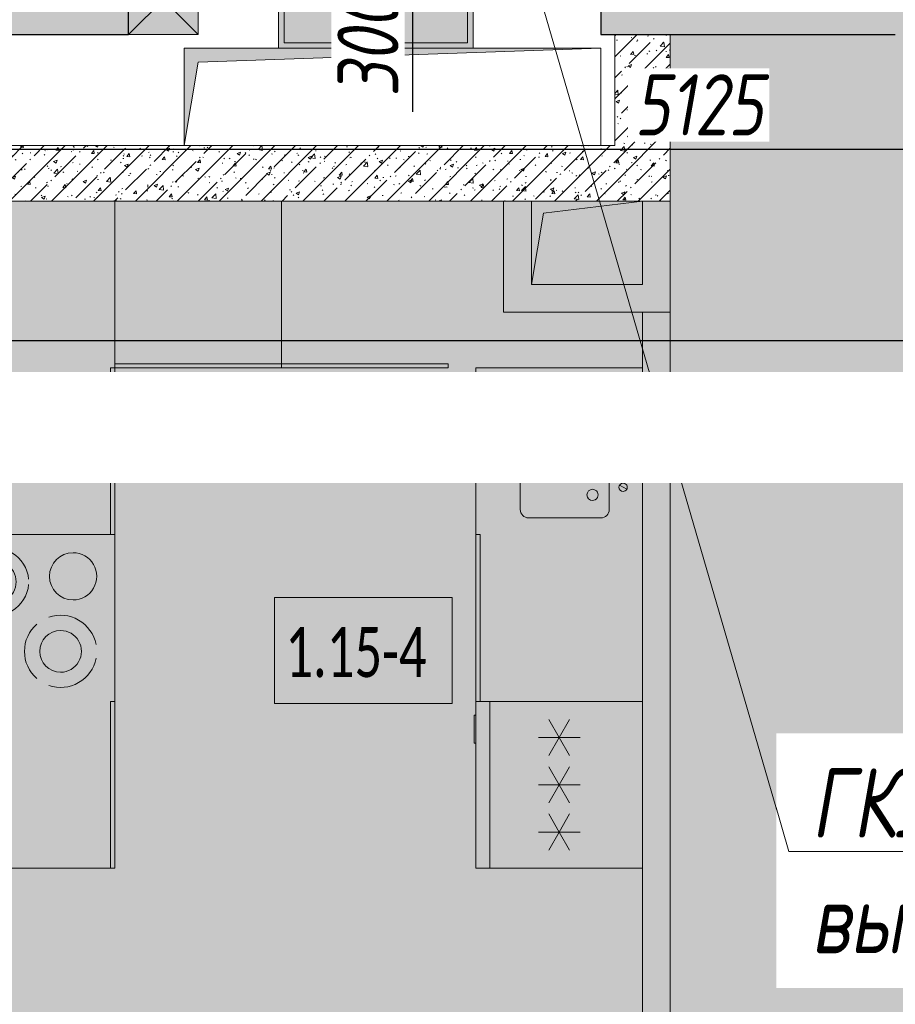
# Model space of a CAD drawing. Header units: millimetres. Extents: x -26897837 to 7466349, y -86687 to 22351.
# Tile 60 of 256: x 44696 to 47848, y -44519 to -40977. Entities that reach past the tile are written whole.
import ezdxf
from ezdxf import colors
from ezdxf.entities.mleader import LeaderData, LeaderLine
from ezdxf.math import Vec2, Vec3

# ---------------------------------------------------------------- set-up
doc = ezdxf.new("R2010")
doc.units = ezdxf.units.MM
doc.linetypes.add('-D1-03x03', pattern=[6, 3, -3])
doc.linetypes.add('DASHDOT', pattern=[25.4, 12.7, -6.35, 0, -6.35])
doc.layers.get('Defpoints').update_dxf_attribs({"color": 31})
for name, color, linetype, lineweight in [('_0', 7, 'Continuous', 13), ('A-000-MH_MASS', 7, '-D1-03x03', 5), ('A-010-A_ROOM', 7, 'Continuous', 18), ('A-200-M_WALL', 7, 'Continuous', 5), ('A-200-M_WALL_INT', 7, 'Continuous', 5), ('A-200-M_WALL_PAT', 7, 'Continuous', 5), ('A-314-M_WINDOW', 7, 'Continuous', 5), ('A-700-M_FFE', 7, 'Continuous', 5), ('dim_light', 12, 'Continuous', 9), ('dim_pot', 183, 'Continuous', 9), ('E-610-M_EPS', 7, 'Continuous', 5), ('engineering', 20, 'Continuous', 13), ('M-520-M_DRAINAGE_FW', 7, 'Continuous', 5), ('M-567-M_MECH_EQP', 7, 'Continuous', 5), ('Z-060-M_DETAIL', 7, 'Continuous', 5), ('Марки дверей', 7, 'Continuous', 9)]:
    doc.layers.add(name, color=color, linetype=linetype, lineweight=lineweight)
doc.layers.add('dim_razv', color=7, linetype='DASHDOT', lineweight=9, true_color=0x285228)
doc.styles.add('Calibri Light_2', font='Calibri light.ttf', dxfattribs={"width": 0.7, "height": 250})
doc.styles.add('fl_iso paper', font='isocpeur.ttf', dxfattribs={"width": 0.8, "oblique": 10})
doc.styles.add('In tre', font='isocpeur.ttf', dxfattribs={"width": 0.8, "oblique": 10})
doc.dimstyles.new('In tre 1_75', dxfattribs={"dimtxt": 220, "dimasz": 120, "dimexe": 60, "dimexo": 10, "dimgap": 50, "dimtad": 1, "dimdec": 0, "dimrnd": 5, "dimzin": 0, "dimdsep": 46, "dimtxsty": 'fl_iso paper', "dimblk": 'ARCHTICK', "dimcen": 0, "dimdle": 60, "dimadec": 0, "dimazin": 0, "dimtfac": 1, "dimtdec": 0, "dimtofl": 0, "dimtmove": 1, "dimatfit": 1, "dimfxl": 1, "dimtfill": 1, "dimtolj": 1, "dimtzin": 0, "dimarcsym": 1})
pattern_1 = [(45, (36177.98, -48979.44), (-75.43415, 75.43415), [106.68, -17.78, 3.556, -17.78]), (45, (36177.98, -48904.05), (-75.43415, 75.43415), []), (50, (36177.98, -48979.44), (127.5292, -11.1576), [13.335, -146.685]), (355, (36177.98, -48979.44), (-24.6697, 133.74), [10.668, -117.348]), (100.451, (36188.6, -48980.37), (102.8597, 122.5818), [11.333, -124.663]), (46.184, (36177.98, -48943.88), (189.7552, -29.4304), [20.002, -220.027]), (96.636, (36193.79, -48946.33), (166.1822, 173.1996), [17, -186.995]), (351.184, (36177.98, -48943.88), (166.184, 173.1976), [16.002, -176.022]), (21, (36195.76, -48952.77), (106.1303, -71.586), [13.335, -146.685]), (326, (36195.76, -48952.77), (43.2619, 128.9318), [10.668, -117.348]), (71.451, (36204.6, -48958.73), (149.392, 57.345), [11.333, -124.663]), (37.5, (36177.975, -48979.436), (2.16223, 59.18836), [3.353, -112.573, 3.353, -115.773, -117.792]), (37.5, (36177.975, -48979.436), (2.16223, 59.18836), [-235.052, 3.353, -114.44]), (7.5, (36177.975, -48979.436), (46.77386, 70.12615), [3.353, -64.567, 3.353, -109.906, -44.894]), (7.5, (36177.975, -48979.436), (46.77386, 70.12615), [-181.178, 3.353, -41.542]), (327.5, (36138.326, -48979.436), (94.91367, -4.0101), [3.353, -41.097, 3.353, -135.331, -184.023]), (327.5, (36138.326, -48979.436), (94.91367, -4.0101), [-183.134, 3.353, -180.67]), (317.5, (36120.55, -48979.44), (103.69057, 17.7988), [3.353, -54.432, 3.353, -88.748, -130.683]), (317.5, (36120.55, -48979.44), (103.69057, 17.7988), [-149.885, 3.353, -127.33])]

# ---------------------------------------------------------------- blocks, each defined once
blk = doc.blocks.new('_DOT')
at = {"color": 0, "linetype": 'ByBlock'}
blk.add_line((-0.5, 0), (-1, 0), dxfattribs=at)
at = {"color": 0, "linetype": 'ByBlock', "const_width": 0.5}
blk.add_lwpolyline([(-0.25, 0, 1), (0.25, 0, 1)], format="xyb", close=True, dxfattribs=at)
blk = doc.blocks.new('_ArchTick')
at = {"color": 0, "linetype": 'ByBlock', "lineweight": 9, "const_width": 0.15}
blk.add_lwpolyline([(-0.5, -0.5), (0.5, 0.5)], dxfattribs=at)
blk = doc.blocks.new('*D351')
at = {"layer": 'Defpoints', "color": 0, "transparency": 16777216}
for p in [(44578, -40429.4), (49703, -41169.9), (44578, -41443.1)]:
    blk.add_point(p, dxfattribs=at)
at = {"layer": 'dim_light', "color": 0, "lineweight": -2, "transparency": 16777216}
for p, q in [((44578, -40439.4), (44578, -41503.1)), ((49703, -41179.9), (49703, -41503.1)), ((49763, -41443.1), (44518, -41443.1))]:
    blk.add_line(p, q, dxfattribs=at)
at = {"layer": 'dim_light', "color": 0, "lineweight": -2, "transparency": 16777216, "xscale": 120, "yscale": 120, "zscale": 120, "rotation": 180}
blk.add_blockref('_ArchTick', (44578, -41443.1), dxfattribs=at)
at = {"layer": 'dim_light', "color": 0, "lineweight": -2, "transparency": 16777216, "xscale": 120, "yscale": 120, "zscale": 120}
blk.add_blockref('_ArchTick', (49703, -41443.1), dxfattribs=at)
at = {"layer": 'dim_light', "color": 0, "transparency": 16777216, "insert": (47140.5, -41283.1), "char_height": 220, "attachment_point": 5, "style": 'fl_iso paper', "bg_fill": 3, "box_fill_scale": 1.1, "bg_fill_color": 256, "bg_fill_true_color": 13158600, "bg_fill_transparency": 0}
blk.add_mtext('\\A1;5125', dxfattribs=at)
blk = doc.blocks.new('*D359')
at = {"layer": 'Defpoints', "color": 0, "transparency": 16777216}
for p in [(45128, -40461.8), (45113, -40759.4), (45633.7, -40759.4)]:
    blk.add_point(p, dxfattribs=at)
at = {"layer": 'dim_light', "color": 0, "lineweight": -2, "transparency": 16777216}
for p, q in [((45633.7, -40461.8), (45633.7, -40341.8)), ((45138, -40461.8), (45693.7, -40461.8)), ((45633.7, -40461.8), (45633.7, -40759.4)), ((45633.7, -40610.6), (46109.4, -40835.4)), ((45123, -40759.4), (45693.7, -40759.4)), ((45633.7, -40759.4), (45633.7, -40879.4)), ((46109.4, -40835.4), (46109.4, -41308.6))]:
    blk.add_line(p, q, dxfattribs=at)
at = {"layer": 'dim_light', "color": 0, "lineweight": -2, "transparency": 16777216, "xscale": 120, "yscale": 120, "zscale": 120}
for p, rotation in [((45633.7, -40461.8), 270), ((45633.7, -40759.4), 90)]:
    blk.add_blockref('_ArchTick', p, dxfattribs=dict(at, rotation=rotation))
at = {"layer": 'dim_light', "color": 0, "transparency": 16777216, "insert": (45949.4, -41072), "char_height": 220, "attachment_point": 5, "rotation": 90, "style": 'fl_iso paper', "bg_fill": 3, "box_fill_scale": 1.1, "bg_fill_color": 256, "bg_fill_true_color": 13158600, "bg_fill_transparency": 0}
blk.add_mtext('\\A1;300', dxfattribs=at)
blk = doc.blocks.new('A_MEQ_OpeningShaft-Rectangular - ВК-6586868-50_AS_Plan_13')
at = {"layer": 'Z-060-M_DETAIL', "linetype": '-D1-03x03'}
blk.add_hatch(color=256, dxfattribs=at).paths.add_polyline_path([(0, -300), (42.9, -42.9), (400, 0), (0, 0), (0, -2.7)])
at = {"layer": 'A-000-MH_MASS'}
for p, q in [((400, 0), (0, 0)), ((0, 0), (0, -300)), ((400, -300), (400, 0)), ((0, -300), (400, -300))]:
    blk.add_line(p, q, dxfattribs=at)
at = {"layer": 'Z-060-M_DETAIL'}
for p, q in [((400, 0), (0, 0)), ((0, 0), (0, -300)), ((42.9, -42.9), (400, 0)), ((400, 0), (400, -300)), ((0, -300), (42.9, -42.9)), ((0, -300), (400, -300))]:
    blk.add_line(p, q, dxfattribs=at)
blk = doc.blocks.new('A_MEQ_OpeningWall-Rectangular - ВК-7849457-50_AS_Plan_13')
at = {"layer": 'Z-060-M_DETAIL', "true_color": 0x808080, "transparency": 33554534}
blk.add_hatch(color=8, dxfattribs=at).paths.add_polyline_path([(250, -125), (250, 125), (0, 125), (0, -125)])
at = {"layer": 'A-314-M_WINDOW'}
for p, q in [((0, 125), (0, -125)), ((250, 125), (250, -125))]:
    blk.add_line(p, q, dxfattribs=at)
at = {"layer": 'Z-060-M_DETAIL'}
for p, q in [((250, 125), (0, -125)), ((0, 125), (250, -125)), ((250, 125), (0, 125)), ((0, 125), (0, -125)), ((250, -125), (250, 125)), ((0, -125), (250, -125))]:
    blk.add_line(p, q, dxfattribs=at)
blk = doc.blocks.new('A_MEQ_OpeningShaft-Rectangular - ПК-7881910-50_AS_Plan_13')
at = {"layer": 'Z-060-M_DETAIL', "linetype": '-D1-03x03'}
blk.add_hatch(color=256, dxfattribs=at).paths.add_polyline_path([(350, 0), (50, 50), (0, 1500), (0, 0)])
at = {"layer": 'A-000-MH_MASS'}
for p, q in [((0, 1500), (0, 0)), ((350, 1500), (0, 1500)), ((350, 0), (350, 1500)), ((0, 0), (350, 0))]:
    blk.add_line(p, q, dxfattribs=at)
at = {"layer": 'Z-060-M_DETAIL'}
for p, q in [((0, 1500), (350, 1500)), ((50, 50), (0, 1500)), ((0, 1500), (350, 1500)), ((0, 0), (0, 1500)), ((0, 1500), (50, 50)), ((350, 1500), (350, 0)), ((350, 0), (350, 1500)), ((350, 0), (50, 50)), ((50, 50), (350, 0)), ((350, 0), (0, 0))]:
    blk.add_line(p, q, dxfattribs=at)
blk = doc.blocks.new('MR_Мойка - Кухонная мойка-2479835-50_AS_Plan_13')
at = {"layer": 'M-520-M_DRAINAGE_FW'}
for p, q in [((-300, 550), (300, 550)), ((300, 550), (300, -50)), ((-30, 490), (210, 490)), ((-60, 100), (-60, 460)), ((240, 460), (240, 100)), ((-210, 390), (-104, 390)), ((-240, 100), (-240, 360)), ((-74, 360), (-74, 100)), ((-69.8, 48.2), (11.4, 129.4)), ((15.7, 129.4), (35.5, 109.6)), ((35.5, 105.4), (-45.7, 24.2)), ((-104, 70), (-210, 70)), ((-79, 39), (-69.8, 48.2)), ((210, 70), (0.1, 70)), ((-136.7, 6.7), (-122.6, 33.3)), ((-45.7, 24.2), (-55, 14.9)), ((2.7, 6.7), (-11.4, 33.3)), ((300, -50), (-300, -50))]:
    blk.add_line(p, q, dxfattribs=at)
for centre, radius, start, end in [((-30, 460), 30, 90, 180), ((210, 460), 30, 0, 90), ((-210, 360), 30, 90, 180), ((-104, 360), 30, 0, 90), ((10, 170), 20, 0, 180), ((-157, 130), 20, 0, 180), ((10, 170), 20, 180, 0), ((-157, 130), 20, 180, 0), ((13.5, 127.3), 3, 45, 135), ((13.5, 127.3), 3, 45, 135), ((33.3, 107.5), 3, 315, 45), ((33.3, 107.5), 3, 315, 45), ((-210, 100), 30, 180, 270), ((-104, 100), 30, 270, 0), ((-171.5, 230.2), 208.5, 299.1823, 313.4054), ((-30, 100), 30, 180, 241.4489), ((-21.7, 72.3), 9.19, 315, 135), ((210, 100), 30, 270, 0), ((-67, 26.9), 17, 135, 315), ((136.3, -77.5), 208.5, 136.5946, 150.8177), ((-129.7, 20), 15, 0, 180), ((-129.7, 20), 15, 180, 0), ((-4.3, 20), 15, 0, 180), ((-4.3, 20), 15, 180, 0)]:
    blk.add_arc(centre, radius, start, end, dxfattribs=at)
blk = doc.blocks.new('MR_Холодильник - Холодильник-2465095-50_AS_Plan_13')
at = {"layer": 'E-610-M_EPS'}
for p, q in [((300, 300), (-300, 300)), ((-300, 300), (-300, -250)), ((300, -250), (300, 300)), ((-170, 0), (-170, 75)), ((0, 0), (0, 75)), ((170, 75), (170, 0)), ((-235, 37.5), (-170, 0)), ((-105, 37.5), (-170, 0)), ((-65, 37.5), (0, 0)), ((65, 37.5), (0, 0)), ((170, 0), (105, 37.5)), ((170, 0), (235, 37.5)), ((-170, 0), (-235, -37.5)), ((-170, -75), (-170, 0)), ((-170, 0), (-105, -37.5)), ((105, -37.5), (170, 0)), ((235, -37.5), (170, 0)), ((170, 0), (170, -75)), ((0, 0), (-65, -37.5)), ((0, -75), (0, 0)), ((0, 0), (65, -37.5)), ((300, -250), (-300, -250)), ((-300, -250), (-300, -300)), ((-300, -250), (300, -250)), ((300, -300), (300, -250)), ((-300, -300), (300, -300)), ((-150, -300), (-250, -300)), ((-250, -300), (-250, -306.1)), ((-250, -306.1), (-150, -306.1)), ((-150, -306.1), (-150, -300))]:
    blk.add_line(p, q, dxfattribs=at)
blk = doc.blocks.new('MR_Кухонный шкаф_Нижний - Кухня-2480154-50_AS_Plan_13')
at = {"layer": 'A-700-M_FFE'}
for p, q in [((0, 600), (600, 600)), ((0, 585), (0, 600)), ((600, 585), (0, 585)), ((0, 585), (600, 585)), ((600, 600), (600, 585)), ((600, 585), (600, 0)), ((600, 0), (0, 0))]:
    blk.add_line(p, q, dxfattribs=at)
blk = doc.blocks.new('MR_Варочная поверхность - Варочная поверхность-V86-50_AS_Plan_13')
at = {"layer": 'E-610-M_EPS'}
for p, q in [((300, 0), (-300, 0)), ((-300, -600), (300, -600))]:
    blk.add_line(p, q, dxfattribs=at)
for centre, radius, start, end in [((130, -169.9), 119.9, 34.5177, 145.6025), ((-150, -150), 75, 360, 180), ((130, -170.1), 75, 0, 180), ((130, -170.1), 120, 154.4081, 265.5891), ((130, -170.1), 120, 274.4167, 25.6153), ((-150, -150), 75, 180, 360), ((130, -170.1), 75, 180, 0), ((-120, -405), 130, 41.0875, 138.9125), ((-120, -405), 75, 0, 180), ((-120, -405), 130, 161.0875, 258.9125), ((-120, -405), 130, 281.0875, 18.9125), ((150, -450), 85, 0, 180), ((-120, -405), 75, 180, 0), ((150, -450), 85, 180, 360)]:
    blk.add_arc(centre, radius, start, end, dxfattribs=at)
blk = doc.blocks.new('MR_Кухонный шкаф_Нижний - Кухня-V87-50_AS_Plan_13')
at = {"layer": 'A-700-M_FFE'}
for p, q in [((600, 0), (0, 0)), ((600, -550), (600, 0)), ((0, -585), (0, -600)), ((600, -585), (0, -585)), ((0, -585), (600, -585)), ((0, -600), (600, -600))]:
    blk.add_line(p, q, dxfattribs=at)

msp = doc.modelspace()

# ---------------------------------------------------------------- hatches: boundary and pattern name
at = {"layer": '_0', "transparency": 33554534}
h = msp.add_hatch(color=252, dxfattribs=at)
h.dxf.hatch_style = 1
h.paths.add_polyline_path([(17837.9, -49734.4), (25204.6, -19284.4), (73878, -19284.4), (73878, -49734.4)])
h.paths.add_polyline_path([(28728, -40979.4), (28728, -37429.4), (30528, -37429.4), (30528, -30029.4), (28477.6, -30029.4), (28478, -28029.4), (29978, -28029.4), (29978, -27479.4), (32178, -27479.4), (32178, -28029.4), (44478, -28029.4), (44478, -27979.4), (45303, -27979.4), (45303, -27379.4), (47528, -27379.4), (47528, -27979.4), (53578, -27979.4), (53578, -27379.4), (55478, -27379.4), (55478, -27979.4), (64478, -27979.4), (64478, -26229.4), (67788, -26229.4), (67788, -28219.4), (66578, -28219.4), (66578, -30029.4), (62978, -30029.4), (62078, -30029.4), (58628, -30029.4), (58628, -38979.4), (61728, -38979.4), (62978, -38979.4), (66878, -38979.4), (66878, -41429.4), (64488, -41429.4), (64488, -41029.4), (59923, -41029.4), (59923, -41629.4), (57898, -41629.4), (57898, -41029.4), (47038, -41029.4), (47038, -41629.4), (44138, -41629.4), (44138, -40979.4)], flags=16)
at = {"layer": 'A-200-M_WALL_PAT'}
h = msp.add_hatch(dxfattribs=at)
h.set_pattern_fill('FP_1', color=256, style=0, pattern_type=2)
h.set_pattern_definition([(45, (36177.975, -48979.44), (-57.02463, 57.02463), []), (45, (36235, -48979.44), (-57.02463, 57.02463), [100.806, -20.161, 3.353, -16.808])])
h.paths.add_polyline_path([(64798, -41029.4), (64798, -40779.4), (61848, -40779.4), (61848, -41029.4), (64778, -41029.4)])
h.paths.add_polyline_path([(60798, -41029.4), (60798, -40779.4), (59623, -40779.4), (59623, -41029.4), (60760, -41029.4)])
h.paths.add_polyline_path([(57898, -41029.4), (58098, -41029.4), (58098, -40779.4), (48938, -40779.4), (48938, -41029.4), (57334.2, -41029.4)])
h.paths.add_polyline_path([(47871, -41029.4), (47888, -41029.4), (47888, -40779.4), (46788, -40779.4), (46788, -41029.4), (47850, -41029.4)])
h.paths.add_polyline_path([(45088, -41029.4), (45088, -40779.4), (44138, -40779.4), (44138, -41029.4), (45062.3, -41029.4)])
h = msp.add_hatch(dxfattribs=at)
h.set_pattern_fill('FP_50', color=256, style=0, pattern_type=2)
h.set_pattern_definition(pattern_1)
h.paths.add_polyline_path([(46838, -41629.4), (47038, -41629.4), (47038, -41029.4), (46838, -41029.4), (46838, -41429.4)])
h = msp.add_hatch(dxfattribs=at)
h.set_pattern_fill('FP_50', color=256, style=0, pattern_type=2)
h.set_pattern_definition(pattern_1)
h.paths.add_polyline_path([(46438, -41629.4), (46838, -41629.4), (46838, -41429.4), (44438, -41429.4), (44438, -41629.4), (46238, -41629.4)])
at = {"layer": 'engineering', "linetype": 'Continuous', "true_color": 0xf27172}
h = msp.add_hatch(color=11, dxfattribs=at)
h.dxf.hatch_style = 1
h.paths.add_polyline_path([(45628, -40779.4), (46328, -40779.4), (46328, -41079.4), (45628, -41079.4)])

# ---------------------------------------------------------------- linework, layer by layer
at = {"layer": 'A-010-A_ROOM', "lineweight": 5, "flags": 128}
msp.add_lwpolyline([(45612.5, -43055.8), (46253, -43055.8), (46253, -43436.8), (45612.5, -43436.8)], close=True, dxfattribs=at)
at = {"layer": 'A-200-M_WALL', "color": 250, "lineweight": 25, "true_color": 0x333333}
msp.add_line((45088, -41029.4), (45088, -40779.4), dxfattribs=at)
at = {"layer": 'A-200-M_WALL', "lineweight": 25}
for p, q in [((46788, -40779.4), (46788, -41029.4)), ((44438, -41029.4), (45088, -41029.4)), ((46788, -41029.4), (47848, -41029.4))]:
    msp.add_line(p, q, dxfattribs=at)
at = {"layer": 'A-200-M_WALL', "lineweight": 9}
for p, q in [((46838, -41029.4), (46838, -41429.4)), ((47038, -42029.4), (47038, -41029.4)), ((45288, -41429.4), (44438, -41429.4)), ((46838, -41429.4), (46788, -41429.4)), ((44438, -41629.4), (45038, -41629.4)), ((46238, -41629.4), (46438, -41629.4)), ((46438, -41629.4), (46438, -42029.4)), ((47038, -41629.4), (46938, -41629.4)), ((46438, -42029.4), (47038, -42029.4))]:
    msp.add_line(p, q, dxfattribs=at)
at = {"layer": 'A-200-M_WALL'}
msp.add_line((46538, -41629.4), (46438, -41629.4), dxfattribs=at)
at = {"layer": 'A-200-M_WALL_INT'}
for p, q in [((46938, -42229.4), (46938, -42029.4)), ((47038, -42029.4), (47038, -44679.8)), ((46938, -44679.8), (46938, -44029.5))]:
    msp.add_line(p, q, dxfattribs=at)
at = {"layer": 'engineering', "color": 7}
for points in [[(45628, -40779.4), (46328, -40779.4), (46328, -41079.4), (45628, -41079.4)], [(45648, -40799.4), (46308, -40799.4), (46308, -41059.4), (45648, -41059.4)]]:
    msp.add_lwpolyline(points, close=True, dxfattribs=at)

# ---------------------------------------------------------------- block references
at = {"layer": 'A-314-M_WINDOW', "color": 8, "true_color": 0x7f7f7f}
msp.add_blockref('A_MEQ_OpeningWall-Rectangular - ВК-7849457-50_AS_Plan_13', (45088, -40904.4), dxfattribs=at)
at = {"layer": 'A-700-M_FFE'}
for name, p, rotation in [('MR_Кухонный шкаф_Нижний - Кухня-2480154-50_AS_Plan_13', (45638, -41629.4), 180), ('MR_Кухонный шкаф_Нижний - Кухня-2480154-50_AS_Plan_13', (46238, -41629.4), 180), ('MR_Кухонный шкаф_Нижний - Кухня-2480154-50_AS_Plan_13', (44438, -42229.4), 269.9999999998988), ('MR_Кухонный шкаф_Нижний - Кухня-V87-50_AS_Plan_13', (46938, -42829.4), 270.0000000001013), ('MR_Кухонный шкаф_Нижний - Кухня-2480154-50_AS_Plan_13', (44438, -43429.4), 269.9999999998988)]:
    msp.add_blockref(name, p, dxfattribs=dict(at, rotation=rotation))
at = {"layer": 'E-610-M_EPS'}
for name, p, rotation in [('MR_Варочная поверхность - Варочная поверхность-V86-50_AS_Plan_13', (44438, -43129.4), 89.99999999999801), ('MR_Холодильник - Холодильник-2465095-50_AS_Plan_13', (46638, -43729.5), 269.9957382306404)]:
    msp.add_blockref(name, p, dxfattribs=dict(at, rotation=rotation))
at = {"layer": 'M-520-M_DRAINAGE_FW', "rotation": 89.99999999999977}
msp.add_blockref('MR_Мойка - Кухонная мойка-2479835-50_AS_Plan_13', (46888, -42529.4), dxfattribs=at)
at = {"layer": 'M-567-M_MECH_EQP', "rotation": 270.0000000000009}
msp.add_blockref('A_MEQ_OpeningShaft-Rectangular - ПК-7881910-50_AS_Plan_13', (45288, -41079.4), dxfattribs=at)
at = {"layer": 'M-567-M_MECH_EQP'}
msp.add_blockref('A_MEQ_OpeningShaft-Rectangular - ВК-6586868-50_AS_Plan_13', (46538, -41629.4), dxfattribs=at)

# ---------------------------------------------------------------- texts
at = {"layer": 'A-010-A_ROOM', "lineweight": 5, "insert": (45652.3, -43162), "char_height": 180, "width": 709.493, "attachment_point": 1, "style": 'Calibri Light_2'}
msp.add_mtext('1.15-4 ', dxfattribs=at)

# ---------------------------------------------------------------- next in the draw order: leaders
at = {"layer": 'Марки дверей', "lineweight": -2, "transparency": 33554687}
ml = msp.add_multileader_mtext('Standard', dxfattribs=at)
ml.set_content('\\pxsm1,ql;ГКЛ обшивка толщиной 75 мм \\Pвысотой 2500 мм', color=256, style='fl_iso paper')
ml.set_leader_properties(lineweight=5)
ml.set_arrow_properties(name='DOT')
ml.build(insert=Vec2(0, 0))
ml.multileader.update_dxf_attribs({"has_dogleg": 0, "text_left_attachment_type": 6, "text_right_attachment_type": 6, "dogleg_length": 0.75, "arrow_head_size": 60, "scale": 40})
ctx = ml.context
ctx.base_point, ctx.scale, ctx.char_height, ctx.arrow_head_size, ctx.landing_gap_size, ctx.plane_origin = Vec3(47464.5, -43969.2), 40, 250, 60, 80, Vec3(49476.6, -36789.3)
ctx.left_attachment, ctx.right_attachment = 6, 6
notes = []
notes.append((ctx, [(1, (1, 1, 0), (47434.5, -43969.2), (1, 0), 30, [(0, [(46558, -40854.4)], 0, [])])]))
ctx.mtext.insert, ctx.mtext.width, ctx.mtext.defined_height, ctx.mtext.line_spacing_factor, ctx.mtext.flow_direction = Vec3(47544.5, -43669.2), 4067.72, 979.1, 0.7, 5
ctx.mtext.has_bg_fill, ctx.mtext.bg_color, ctx.mtext.bg_scale_factor, ctx.mtext.bg_transparency, ctx.mtext.use_window_bg_color = 1, -1027028792, 1.5, 0, 1
for ctx, leaders in notes:
    for number, flags, end, landing, length, lines in leaders:
        leader = LeaderData()
        leader.index, (leader.has_last_leader_line, leader.has_dogleg_vector, leader.attachment_direction) = number, flags
        leader.last_leader_point, leader.dogleg_vector, leader.dogleg_length = Vec3(end), Vec3(landing), length
        for number, points, colour, breaks in lines:
            line = LeaderLine()
            line.index, line.vertices, line.color, line.breaks = number, Vec3.list(points), colors.encode_raw_color(colour), breaks
            leader.lines.append(line)
        ctx.leaders.append(leader)

# ---------------------------------------------------------------- next in the draw order: leaders
at = {"layer": 'dim_pot', "color": 0, "linetype": 'ByBlock'}
ml = msp.add_multileader_mtext('Standard', dxfattribs=at)
ml.set_content('Лючок 500х500 для обслуживания модулей управления клапанами, расположение уточнить по месту', style='In tre')
ml.set_leader_properties()
ml.build(insert=Vec2(0, 0))
ml.multileader.update_dxf_attribs({"text_left_attachment_type": 6, "text_right_attachment_type": 6, "dogleg_length": 1, "arrow_head_size": 0, "scale": 50})
ctx = ml.context
ctx.base_point, ctx.scale, ctx.char_height, ctx.arrow_head_size, ctx.landing_gap_size, ctx.plane_origin = Vec3(49911.4, -42132), 50, 200, 0, 4.5, Vec3(56771.2, -37292)
ctx.left_attachment, ctx.right_attachment = 6, 6
notes = []
notes.append((ctx, [(0, (1, 1, 0), (52405.7, -42132), (-1, 0), 50, [(1, [(54178, -38729.4)], 0, [])])]))
ctx.mtext.insert, ctx.mtext.width, ctx.mtext.defined_height, ctx.mtext.flow_direction = Vec3(49915.9, -41872), 2494.153, 696.6, 5
ctx.mtext.has_bg_fill, ctx.mtext.bg_color, ctx.mtext.bg_scale_factor, ctx.mtext.bg_transparency, ctx.mtext.use_window_bg_color = 1, -1027028792, 1.5, 0, 1
for ctx, leaders in notes:
    for number, flags, end, landing, length, lines in leaders:
        leader = LeaderData()
        leader.index, (leader.has_last_leader_line, leader.has_dogleg_vector, leader.attachment_direction) = number, flags
        leader.last_leader_point, leader.dogleg_vector, leader.dogleg_length = Vec3(end), Vec3(landing), length
        for number, points, colour, breaks in lines:
            line = LeaderLine()
            line.index, line.vertices, line.color, line.breaks = number, Vec3.list(points), colors.encode_raw_color(colour), breaks
            leader.lines.append(line)
        ctx.leaders.append(leader)

# ---------------------------------------------------------------- next in the draw order: dimensions: what is measured, and where the dimension line sits
at = {"layer": 'dim_light'}
dim = msp.add_linear_dim(base=(44578, -41443.1), p1=(49703, -41169.9), p2=(44578, -40429.4), dimstyle='In tre 1_75', dxfattribs=at)
dim.commit()
dim.dimension.update_dxf_attribs({"geometry": '*D351', "text_midpoint": (47140.5, -41283.1)})

# ---------------------------------------------------------------- next in the draw order: dimensions: what is measured, and where the dimension line sits
dim = msp.add_linear_dim(base=(45633.7, -40759.4), p1=(45128, -40461.8), p2=(45113, -40759.4), angle=90, dimstyle='In tre 1_75', dxfattribs=at)
dim.commit()
dim.dimension.update_dxf_attribs({"geometry": '*D359', "text_midpoint": (46109.4, -40885.4), "dimtype": 160})

# ---------------------------------------------------------------- next in the draw order: leaders
at = {"layer": 'dim_razv', "color": 0, "linetype": 'ByBlock'}
ml = msp.add_multileader_mtext('Standard', dxfattribs=at)
ml.set_content('Отделка над дверным проемаом - дверным добором', style='In tre')
ml.set_leader_properties()
ml.build(insert=Vec2(0, 0))
ml.multileader.update_dxf_attribs({"text_left_attachment_type": 6, "text_right_attachment_type": 6, "dogleg_length": 1, "arrow_head_size": 0, "scale": 50})
ctx = ml.context
ctx.base_point, ctx.scale, ctx.char_height, ctx.arrow_head_size, ctx.landing_gap_size, ctx.plane_origin = Vec3(32746.4, -42604.1), 50, 200, 0, 4.5, Vec3(39558.3, -37764.2)
ctx.left_attachment, ctx.right_attachment = 6, 6
notes = []
notes.append((ctx, [(1, (1, 1, 0), (32696.4, -42604.1), (1, 0), 50, [(1, [(31103, -40679.4)], 0, [])])]))
ctx.mtext.insert, ctx.mtext.width, ctx.mtext.defined_height, ctx.mtext.flow_direction = Vec3(32750.9, -42344.1), 3092.716, 696.6, 5
ctx.mtext.has_bg_fill, ctx.mtext.bg_color, ctx.mtext.bg_scale_factor, ctx.mtext.bg_transparency, ctx.mtext.use_window_bg_color = 1, -1027028792, 1.5, 0, 1
for ctx, leaders in notes:
    for number, flags, end, landing, length, lines in leaders:
        leader = LeaderData()
        leader.index, (leader.has_last_leader_line, leader.has_dogleg_vector, leader.attachment_direction) = number, flags
        leader.last_leader_point, leader.dogleg_vector, leader.dogleg_length = Vec3(end), Vec3(landing), length
        for number, points, colour, breaks in lines:
            line = LeaderLine()
            line.index, line.vertices, line.color, line.breaks = number, Vec3.list(points), colors.encode_raw_color(colour), breaks
            leader.lines.append(line)
        ctx.leaders.append(leader)

doc.saveas('drawing.dxf')
